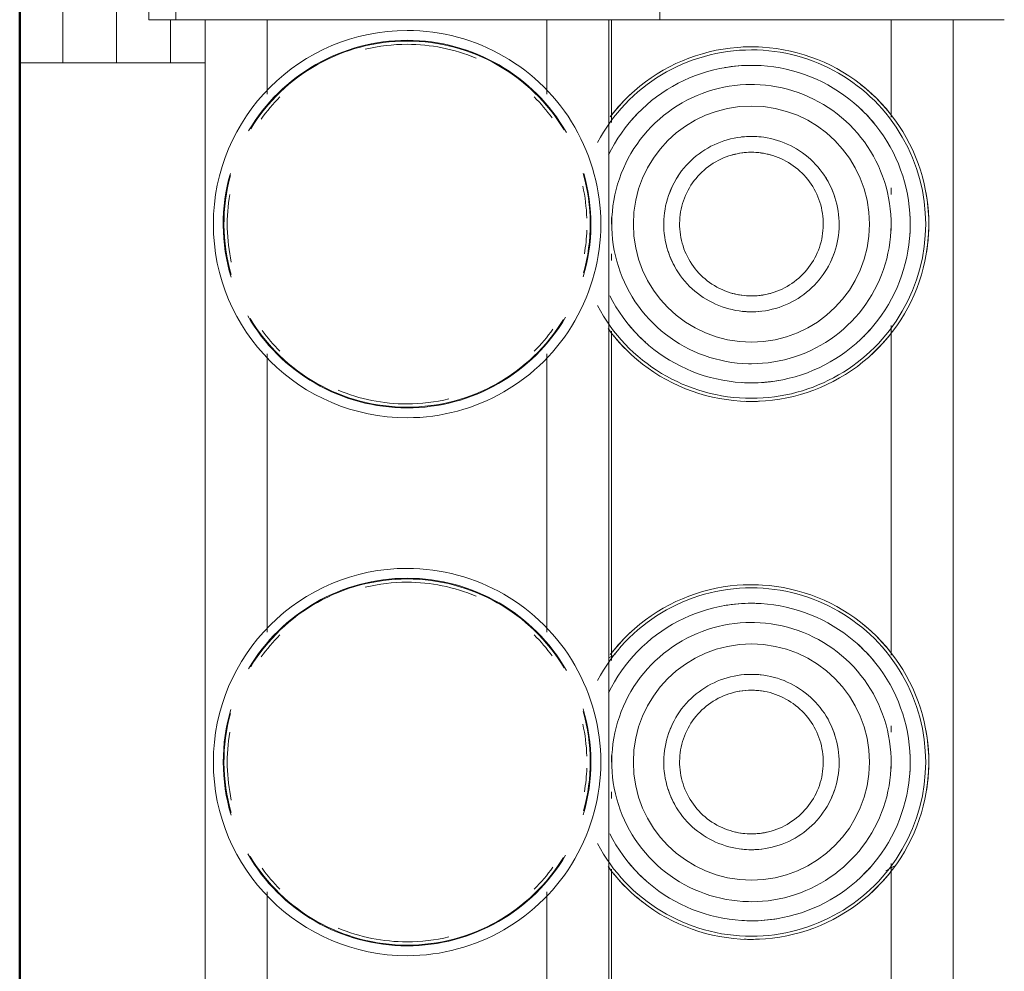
# Model space of a CAD drawing. Header units: millimetres. Extents: x 24644 to 52152, y 2709 to 38988.
# Tile 73 of 80: x 34063 to 34155, y 38002 to 38090. Entities that reach past the tile are written whole.
import ezdxf

# ---------------------------------------------------------------- set-up
doc = ezdxf.new("R2010")
doc.units = ezdxf.units.MM
doc.linetypes.add('ADSK_Скрыто', pattern=[300, 150, -150])
for name, color, linetype, lineweight in [('A-DETL-____-HDLN', 90, 'ADSK_Скрыто', 9), ('A-WALL-____-MCUT', 113, 'Continuous', 50), ('A-WALL-____-OTLN', 113, 'Continuous', 20), ('M-EQPM-____-OTLN', 50, 'Continuous', 20)]:
    doc.layers.add(name, color=color, linetype=linetype, lineweight=lineweight)

# ---------------------------------------------------------------- blocks, each defined once
blk = doc.blocks.new('Прямая форма - V line-610129-В_Этаж 01_Вентиляция')
at = {"layer": 'A-WALL-____-MCUT', "color": 253}
blk.add_line((779.947, 200), (0, 200), dxfattribs=at)
blk = doc.blocks.new('Прямая форма - SW - 004-610130-В_Этаж 01_Вентиляция')
blk.add_blockref('Прямая форма - V line-610129-В_Этаж 01_Вентиляция', (0, 0))
blk = doc.blocks.new('V line_ifc_RVT-1-В_Этаж 01_Вентиляция')
at = {"layer": 'A-WALL-____-OTLN', "color": 9, "lineweight": 20, "rotation": 270}
blk.add_blockref('Прямая форма - SW - 004-610130-В_Этаж 01_Вентиляция', (33863.24, 38587.582), dxfattribs=at)
blk = doc.blocks.new('ADSK_Коллектор с регулирующими клапанами и расходомерами - N5-1658361-В_Этаж 01_Вентиляция')
at = {"layer": 'M-EQPM-____-OTLN'}
for p, q in [((62, 85), (62, 91.5)), ((250, 86.75), (62, 86.75)), ((62, 85), (62, 59.5)), ((71.058, 81), (62, 81)), ((78.238, 81), (77.62, 81)), ((81.608, 81), (81, 81)), ((121.058, 81), (90.438, 81)), ((128.238, 81), (127.62, 81)), ((131.608, 81), (131, 81)), ((171.058, 81), (140.438, 81)), ((141.104, 80.5), (140.669, 81.253)), ((62, 59.5), (50, 59.5)), ((62, 53), (62, 59.5)), ((62, 55), (71.564, 55)), ((80.392, 55), (81, 55)), ((83.762, 55), (84.38, 55)), ((90.942, 55), (121.564, 55)), ((120.97, 55.373), (121.329, 54.75)), ((130.392, 55), (131, 55)), ((133.762, 55), (134.38, 55)), ((140.942, 55), (171.564, 55)), ((250, 54.75), (62, 54.75)), ((62, 53), (62, 18.5)), ((68.929, 49), (62, 49)), ((118.929, 49), (93.071, 49)), ((168.929, 49), (143.071, 49)), ((62, 23), (68.929, 23)), ((93.071, 23), (118.929, 23)), ((143.071, 23), (168.929, 23)), ((62, 18.5), (62, 14.5)), ((62, 17.25), (250, 17.25)), ((66, 17.25), (66, 14)), ((62, 14.5), (50, 14.5)), ((62, 14.5), (62, 12)), ((66, 14), (62, 14)), ((66, 11.657), (66, 14)), ((50, 12), (62, 12)), ((66, 11.657), (66, 10.172)), ((66, 10.172), (66, 9)), ((66, 9), (46, 9)), ((66, 6.657), (66, 9)), ((66, 6.657), (66, 5.172)), ((66, 5.172), (66, 4)), ((66, 4), (56, 4)), ((66, 0), (66, 4)), ((56, 0), (66, 0))]:
    blk.add_line(p, q, dxfattribs=at)
at = {"layer": 'M-EQPM-____-OTLN', "flags": 128}
for points in [[(97.483, 68), (97.47, 68.659), (97.43, 69.317), (97.364, 69.973), (97.272, 70.626), (97.154, 71.275), (97.011, 71.918), (96.841, 72.555), (96.646, 73.185), (96.426, 73.807), (96.182, 74.419), (95.913, 75.021), (95.62, 75.611), (95.304, 76.19), (94.965, 76.756), (94.604, 77.307), (94.221, 77.844), (93.817, 78.364), (93.392, 78.869), (92.947, 79.355), (92.484, 79.824), (92.002, 80.274), (91.502, 80.704), (90.986, 81.114), (90.453, 81.503), (89.906, 81.87), (89.344, 82.215), (88.769, 82.537), (88.181, 82.836), (87.582, 83.112), (86.973, 83.363), (86.354, 83.589), (85.726, 83.791), (85.091, 83.967), (84.449, 84.118), (83.802, 84.243), (83.15, 84.342), (82.495, 84.415), (81.837, 84.462), (81.178, 84.482), (80.519, 84.476), (79.86, 84.443), (79.204, 84.385), (78.55, 84.3), (77.9, 84.189), (77.255, 84.052), (76.616, 83.889), (75.984, 83.701), (75.36, 83.488), (74.746, 83.25), (74.141, 82.988), (73.547, 82.702), (72.965, 82.392), (72.396, 82.059), (71.84, 81.704), (71.3, 81.326), (70.775, 80.928), (70.266, 80.509), (69.774, 80.069), (69.301, 79.611), (68.846, 79.134), (68.41, 78.639), (67.995, 78.127), (67.6, 77.599), (67.227, 77.055), (66.876, 76.497), (66.547, 75.925), (66.242, 75.341), (65.96, 74.745), (65.703, 74.138), (65.469, 73.522), (65.261, 72.896), (65.078, 72.263), (64.92, 71.623), (64.788, 70.977), (64.682, 70.326), (64.602, 69.672), (64.548, 69.015), (64.521, 68.356), (64.517, 68)], [(147.483, 68), (147.47, 68.659), (147.43, 69.317), (147.364, 69.973), (147.272, 70.626), (147.154, 71.275), (147.011, 71.918), (146.841, 72.555), (146.646, 73.185), (146.426, 73.807), (146.182, 74.419), (145.913, 75.021), (145.62, 75.611), (145.304, 76.19), (144.965, 76.756), (144.604, 77.307), (144.221, 77.844), (143.817, 78.364), (143.392, 78.869), (142.947, 79.355), (142.484, 79.824), (142.002, 80.274), (141.502, 80.704), (140.986, 81.114), (140.453, 81.503), (139.906, 81.87), (139.344, 82.215), (138.769, 82.537), (138.181, 82.836), (137.582, 83.112), (136.973, 83.363), (136.354, 83.589), (135.726, 83.791), (135.091, 83.967), (134.449, 84.118), (133.802, 84.243), (133.15, 84.342), (132.495, 84.415), (131.837, 84.462), (131.178, 84.482), (130.519, 84.476), (129.86, 84.443), (129.204, 84.385), (128.55, 84.3), (127.9, 84.189), (127.255, 84.052), (126.616, 83.889), (125.984, 83.701), (125.36, 83.488), (124.746, 83.25), (124.141, 82.988), (123.547, 82.702), (122.965, 82.392), (122.396, 82.059), (121.84, 81.704), (121.3, 81.326), (120.775, 80.928), (120.266, 80.509), (119.774, 80.069), (119.301, 79.611), (118.846, 79.134), (118.41, 78.639), (117.995, 78.127), (117.6, 77.599), (117.227, 77.055), (116.876, 76.497), (116.547, 75.925), (116.242, 75.341), (115.96, 74.745), (115.703, 74.138), (115.469, 73.522), (115.261, 72.896), (115.078, 72.263), (114.92, 71.623), (114.788, 70.977), (114.682, 70.326), (114.602, 69.672), (114.548, 69.015), (114.521, 68.356), (114.517, 68)], [(95.756, 68), (95.744, 68.59), (95.709, 69.179), (95.65, 69.766), (95.567, 70.351), (95.462, 70.932), (95.333, 71.507), (95.181, 72.078), (95.007, 72.642), (94.81, 73.198), (94.591, 73.746), (94.35, 74.285), (94.088, 74.814), (93.805, 75.332), (93.502, 75.838), (93.178, 76.332), (92.835, 76.812), (92.474, 77.278), (92.093, 77.73), (91.695, 78.166), (91.28, 78.585), (90.849, 78.988), (90.402, 79.373), (89.939, 79.74), (89.463, 80.088), (88.973, 80.416), (88.47, 80.725), (87.955, 81.014), (87.429, 81.282), (86.893, 81.528), (86.347, 81.753), (85.793, 81.956), (85.231, 82.136), (84.662, 82.294), (84.087, 82.429), (83.508, 82.541), (82.924, 82.63), (82.338, 82.695), (81.749, 82.737), (81.159, 82.755), (80.569, 82.749), (79.98, 82.72), (79.392, 82.668), (78.807, 82.592), (78.225, 82.492), (77.647, 82.37), (77.076, 82.224), (76.51, 82.056), (75.951, 81.865), (75.401, 81.652), (74.859, 81.417), (74.328, 81.161), (73.807, 80.884), (73.297, 80.586), (72.8, 80.268), (72.316, 79.93), (71.846, 79.573), (71.391, 79.198), (70.951, 78.805), (70.527, 78.394), (70.119, 77.967), (69.729, 77.524), (69.358, 77.066), (69.004, 76.593), (68.67, 76.106), (68.356, 75.607), (68.062, 75.095), (67.789, 74.572), (67.536, 74.038), (67.306, 73.495), (67.097, 72.943), (66.91, 72.383), (66.746, 71.816), (66.605, 71.243), (66.487, 70.665), (66.392, 70.082), (66.32, 69.496), (66.272, 68.908), (66.248, 68.319), (66.244, 68)], [(145.756, 68), (145.744, 68.59), (145.709, 69.179), (145.65, 69.766), (145.567, 70.351), (145.462, 70.932), (145.333, 71.507), (145.181, 72.078), (145.007, 72.642), (144.81, 73.198), (144.591, 73.746), (144.35, 74.285), (144.088, 74.814), (143.805, 75.332), (143.502, 75.838), (143.178, 76.332), (142.835, 76.812), (142.474, 77.278), (142.093, 77.73), (141.695, 78.166), (141.28, 78.585), (140.849, 78.988), (140.402, 79.373), (139.939, 79.74), (139.463, 80.088), (138.973, 80.416), (138.47, 80.725), (137.955, 81.014), (137.429, 81.282), (136.893, 81.528), (136.347, 81.753), (135.793, 81.956), (135.231, 82.136), (134.662, 82.294), (134.087, 82.429), (133.508, 82.541), (132.924, 82.63), (132.338, 82.695), (131.749, 82.737), (131.159, 82.755), (130.569, 82.749), (129.98, 82.72), (129.392, 82.668), (128.807, 82.592), (128.225, 82.492), (127.647, 82.37), (127.076, 82.224), (126.51, 82.056), (125.951, 81.865), (125.401, 81.652), (124.859, 81.417), (124.328, 81.161), (123.807, 80.884), (123.297, 80.586), (122.8, 80.268), (122.316, 79.93), (121.846, 79.573), (121.391, 79.198), (120.951, 78.805), (120.527, 78.394), (120.119, 77.967), (119.729, 77.524), (119.358, 77.066), (119.004, 76.593), (118.67, 76.106), (118.356, 75.607), (118.062, 75.095), (117.789, 74.572), (117.536, 74.038), (117.306, 73.495), (117.097, 72.943), (116.91, 72.383), (116.746, 71.816), (116.605, 71.243), (116.487, 70.665), (116.392, 70.082), (116.32, 69.496), (116.272, 68.908), (116.248, 68.319), (116.244, 68)], [(93.978, 68), (93.968, 68.519), (93.937, 69.037), (93.885, 69.554), (93.813, 70.068), (93.72, 70.578), (93.606, 71.085), (93.473, 71.587), (93.32, 72.083), (93.146, 72.572), (92.954, 73.054), (92.742, 73.528), (92.512, 73.993), (92.263, 74.449), (91.996, 74.894), (91.711, 75.328), (91.41, 75.751), (91.092, 76.161), (90.757, 76.558), (90.407, 76.941), (90.042, 77.31), (89.663, 77.664), (89.269, 78.003), (88.863, 78.326), (88.443, 78.632), (88.012, 78.921), (87.57, 79.193), (87.117, 79.446), (86.654, 79.682), (86.183, 79.899), (85.703, 80.096), (85.215, 80.275), (84.721, 80.433), (84.221, 80.572), (83.716, 80.691), (83.206, 80.79), (82.693, 80.867), (82.177, 80.925), (81.659, 80.962), (81.14, 80.978), (80.621, 80.973), (80.103, 80.947), (79.586, 80.901), (79.071, 80.834), (78.559, 80.747), (78.051, 80.639), (77.548, 80.511), (77.051, 80.363), (76.559, 80.195), (76.075, 80.008), (75.599, 79.801), (75.132, 79.576), (74.673, 79.332), (74.225, 79.07), (73.788, 78.79), (73.362, 78.493), (72.949, 78.179), (72.548, 77.849), (72.161, 77.503), (71.788, 77.142), (71.43, 76.766), (71.087, 76.377), (70.76, 75.974), (70.449, 75.558), (70.155, 75.13), (69.879, 74.69), (69.62, 74.24), (69.38, 73.78), (69.158, 73.311), (68.955, 72.833), (68.772, 72.348), (68.607, 71.855), (68.463, 71.356), (68.339, 70.852), (68.235, 70.344), (68.152, 69.832), (68.089, 69.316), (68.046, 68.799), (68.025, 68.28), (68.022, 68)], [(143.978, 68), (143.968, 68.519), (143.937, 69.037), (143.885, 69.554), (143.813, 70.068), (143.72, 70.578), (143.606, 71.085), (143.473, 71.587), (143.32, 72.083), (143.146, 72.572), (142.954, 73.054), (142.742, 73.528), (142.512, 73.993), (142.263, 74.449), (141.996, 74.894), (141.711, 75.328), (141.41, 75.751), (141.092, 76.161), (140.757, 76.558), (140.407, 76.941), (140.042, 77.31), (139.663, 77.664), (139.269, 78.003), (138.863, 78.326), (138.443, 78.632), (138.012, 78.921), (137.57, 79.193), (137.117, 79.446), (136.654, 79.682), (136.183, 79.899), (135.703, 80.096), (135.215, 80.275), (134.721, 80.433), (134.221, 80.572), (133.716, 80.691), (133.206, 80.79), (132.693, 80.867), (132.177, 80.925), (131.659, 80.962), (131.14, 80.978), (130.621, 80.973), (130.103, 80.947), (129.586, 80.901), (129.071, 80.834), (128.559, 80.747), (128.051, 80.639), (127.548, 80.511), (127.051, 80.363), (126.559, 80.195), (126.075, 80.008), (125.599, 79.801), (125.132, 79.576), (124.673, 79.332), (124.225, 79.07), (123.788, 78.79), (123.362, 78.493), (122.949, 78.179), (122.548, 77.849), (122.161, 77.503), (121.788, 77.142), (121.43, 76.766), (121.087, 76.377), (120.76, 75.974), (120.449, 75.558), (120.155, 75.13), (119.879, 74.69), (119.62, 74.24), (119.38, 73.78), (119.158, 73.311), (118.955, 72.833), (118.772, 72.348), (118.607, 71.855), (118.463, 71.356), (118.339, 70.852), (118.235, 70.344), (118.152, 69.832), (118.089, 69.316), (118.046, 68.799), (118.025, 68.28), (118.022, 68)], [(89.15, 68), (89.143, 68.326), (89.124, 68.651), (89.091, 68.976), (89.046, 69.298), (88.988, 69.619), (88.916, 69.937), (88.833, 70.252), (88.736, 70.564), (88.628, 70.871), (88.507, 71.174), (88.374, 71.471), (88.229, 71.764), (88.073, 72.05), (87.905, 72.329), (87.726, 72.602), (87.537, 72.867), (87.337, 73.125), (87.127, 73.374), (86.907, 73.615), (86.678, 73.846), (86.44, 74.069), (86.193, 74.282), (85.937, 74.484), (85.674, 74.676), (85.403, 74.858), (85.126, 75.029), (84.841, 75.188), (84.551, 75.336), (84.255, 75.472), (83.953, 75.596), (83.647, 75.708), (83.337, 75.808), (83.023, 75.895), (82.705, 75.97), (82.385, 76.031), (82.063, 76.08), (81.739, 76.116), (81.414, 76.139), (81.088, 76.15), (80.762, 76.147), (80.436, 76.13), (80.112, 76.101), (79.788, 76.059), (79.467, 76.005), (79.148, 75.937), (78.832, 75.856), (78.52, 75.763), (78.211, 75.658), (77.907, 75.54), (77.608, 75.411), (77.315, 75.269), (77.027, 75.116), (76.746, 74.951), (76.471, 74.776), (76.204, 74.589), (75.944, 74.392), (75.692, 74.185), (75.449, 73.968), (75.215, 73.741), (74.99, 73.505), (74.775, 73.26), (74.57, 73.007), (74.374, 72.746), (74.19, 72.477), (74.016, 72.201), (73.854, 71.919), (73.703, 71.63), (73.564, 71.335), (73.436, 71.035), (73.321, 70.73), (73.218, 70.421), (73.127, 70.108), (73.049, 69.791), (72.984, 69.472), (72.932, 69.15), (72.892, 68.827), (72.865, 68.502), (72.852, 68.176), (72.85, 68)], [(139.15, 68), (139.143, 68.326), (139.124, 68.651), (139.091, 68.976), (139.046, 69.298), (138.988, 69.619), (138.916, 69.937), (138.833, 70.252), (138.736, 70.564), (138.628, 70.871), (138.507, 71.174), (138.374, 71.471), (138.229, 71.764), (138.073, 72.05), (137.905, 72.329), (137.726, 72.602), (137.537, 72.867), (137.337, 73.125), (137.127, 73.374), (136.907, 73.615), (136.678, 73.846), (136.44, 74.069), (136.193, 74.282), (135.937, 74.484), (135.674, 74.676), (135.403, 74.858), (135.126, 75.029), (134.841, 75.188), (134.551, 75.336), (134.255, 75.472), (133.953, 75.596), (133.647, 75.708), (133.337, 75.808), (133.023, 75.895), (132.705, 75.97), (132.385, 76.031), (132.063, 76.08), (131.739, 76.116), (131.414, 76.139), (131.088, 76.15), (130.762, 76.147), (130.436, 76.13), (130.112, 76.101), (129.788, 76.059), (129.467, 76.005), (129.148, 75.937), (128.832, 75.856), (128.52, 75.763), (128.211, 75.658), (127.907, 75.54), (127.608, 75.411), (127.315, 75.269), (127.027, 75.116), (126.746, 74.951), (126.471, 74.776), (126.204, 74.589), (125.944, 74.392), (125.692, 74.185), (125.449, 73.968), (125.215, 73.741), (124.99, 73.505), (124.775, 73.26), (124.57, 73.007), (124.374, 72.746), (124.19, 72.477), (124.016, 72.201), (123.854, 71.919), (123.703, 71.63), (123.564, 71.335), (123.436, 71.035), (123.321, 70.73), (123.218, 70.421), (123.127, 70.108), (123.049, 69.791), (122.984, 69.472), (122.932, 69.15), (122.892, 68.827), (122.865, 68.502), (122.852, 68.176), (122.85, 68)], [(87.676, 68), (87.671, 68.267), (87.655, 68.534), (87.628, 68.799), (87.591, 69.064), (87.543, 69.326), (87.485, 69.587), (87.416, 69.845), (87.337, 70.1), (87.248, 70.352), (87.149, 70.6), (87.04, 70.844), (86.922, 71.083), (86.794, 71.317), (86.656, 71.546), (86.51, 71.77), (86.355, 71.987), (86.191, 72.198), (86.019, 72.402), (85.839, 72.599), (85.651, 72.789), (85.456, 72.971), (85.254, 73.145), (85.044, 73.311), (84.829, 73.469), (84.607, 73.618), (84.38, 73.757), (84.147, 73.888), (83.909, 74.009), (83.666, 74.121), (83.419, 74.222), (83.168, 74.314), (82.914, 74.396), (82.657, 74.467), (82.397, 74.528), (82.135, 74.579), (81.871, 74.619), (81.605, 74.649), (81.339, 74.667), (81.072, 74.676), (80.805, 74.673), (80.538, 74.66), (80.272, 74.636), (80.008, 74.602), (79.744, 74.557), (79.483, 74.501), (79.224, 74.436), (78.968, 74.359), (78.716, 74.273), (78.467, 74.177), (78.222, 74.07), (77.981, 73.955), (77.746, 73.829), (77.515, 73.694), (77.29, 73.55), (77.071, 73.398), (76.858, 73.236), (76.652, 73.066), (76.453, 72.888), (76.261, 72.703), (76.077, 72.509), (75.901, 72.309), (75.733, 72.102), (75.573, 71.888), (75.422, 71.667), (75.279, 71.441), (75.146, 71.21), (75.023, 70.973), (74.909, 70.732), (74.804, 70.486), (74.71, 70.236), (74.625, 69.983), (74.551, 69.727), (74.487, 69.467), (74.434, 69.206), (74.391, 68.942), (74.358, 68.677), (74.337, 68.411), (74.326, 68.144), (74.324, 68)], [(137.676, 68), (137.671, 68.267), (137.655, 68.534), (137.628, 68.799), (137.591, 69.064), (137.543, 69.326), (137.485, 69.587), (137.416, 69.845), (137.337, 70.1), (137.248, 70.352), (137.149, 70.6), (137.04, 70.844), (136.922, 71.083), (136.794, 71.317), (136.656, 71.546), (136.51, 71.77), (136.355, 71.987), (136.191, 72.198), (136.019, 72.402), (135.839, 72.599), (135.651, 72.789), (135.456, 72.971), (135.254, 73.145), (135.044, 73.311), (134.829, 73.469), (134.607, 73.618), (134.38, 73.757), (134.147, 73.888), (133.909, 74.009), (133.666, 74.121), (133.419, 74.222), (133.168, 74.314), (132.914, 74.396), (132.657, 74.467), (132.397, 74.528), (132.135, 74.579), (131.871, 74.619), (131.605, 74.649), (131.339, 74.667), (131.072, 74.676), (130.805, 74.673), (130.538, 74.66), (130.272, 74.636), (130.008, 74.602), (129.744, 74.557), (129.483, 74.501), (129.224, 74.436), (128.968, 74.359), (128.716, 74.273), (128.467, 74.177), (128.222, 74.07), (127.981, 73.955), (127.746, 73.829), (127.515, 73.694), (127.29, 73.55), (127.071, 73.398), (126.858, 73.236), (126.652, 73.066), (126.453, 72.888), (126.261, 72.703), (126.077, 72.509), (125.901, 72.309), (125.733, 72.102), (125.573, 71.888), (125.422, 71.667), (125.279, 71.441), (125.146, 71.21), (125.023, 70.973), (124.909, 70.732), (124.804, 70.486), (124.71, 70.236), (124.625, 69.983), (124.551, 69.727), (124.487, 69.467), (124.434, 69.206), (124.391, 68.942), (124.358, 68.677), (124.337, 68.411), (124.326, 68.144), (124.324, 68)], [(64.517, 68), (64.53, 67.341), (64.57, 66.683), (64.636, 66.027), (64.728, 65.374), (64.846, 64.725), (64.989, 64.082), (65.159, 63.445), (65.354, 62.815), (65.574, 62.193), (65.818, 61.581), (66.087, 60.979), (66.38, 60.389), (66.696, 59.81), (67.035, 59.244), (67.396, 58.693), (67.779, 58.156), (68.183, 57.636), (68.608, 57.131), (69.053, 56.645), (69.516, 56.176), (69.998, 55.726), (70.498, 55.296), (71.014, 54.886)], [(66.244, 68), (66.256, 67.41), (66.291, 66.821), (66.35, 66.234), (66.433, 65.649), (66.538, 65.068), (66.667, 64.493), (66.819, 63.922), (66.993, 63.358), (67.19, 62.802), (67.409, 62.254), (67.65, 61.715), (67.912, 61.186), (68.195, 60.668), (68.498, 60.162), (68.822, 59.668), (69.165, 59.188), (69.526, 58.722), (69.907, 58.27), (70.305, 57.834), (70.72, 57.415), (71.151, 57.012), (71.598, 56.627), (72.061, 56.26), (72.537, 55.912), (73.027, 55.584), (73.53, 55.275), (74.045, 54.986), (74.571, 54.718)], [(68.022, 68), (68.032, 67.481), (68.063, 66.963), (68.115, 66.446), (68.187, 65.932), (68.28, 65.422), (68.394, 64.915), (68.527, 64.413), (68.68, 63.917), (68.854, 63.428), (69.046, 62.946), (69.258, 62.472), (69.488, 62.007), (69.737, 61.551), (70.004, 61.106), (70.289, 60.672), (70.59, 60.249), (70.908, 59.839), (71.243, 59.442), (71.593, 59.059), (71.958, 58.69), (72.337, 58.336), (72.731, 57.997), (73.137, 57.674), (73.557, 57.368), (73.988, 57.079), (74.43, 56.807), (74.883, 56.554), (75.346, 56.318), (75.817, 56.101), (76.297, 55.904), (76.785, 55.725), (77.279, 55.567), (77.779, 55.428), (78.284, 55.309), (78.794, 55.21), (79.307, 55.133), (79.823, 55.075), (80.341, 55.038), (80.86, 55.022), (81.379, 55.027), (81.897, 55.053), (82.414, 55.099), (82.929, 55.166), (83.441, 55.253), (83.949, 55.361), (84.452, 55.489), (84.949, 55.637), (85.441, 55.805), (85.925, 55.992), (86.401, 56.199), (86.868, 56.424), (87.327, 56.668), (87.775, 56.93), (88.212, 57.21), (88.638, 57.507), (89.051, 57.821), (89.452, 58.151), (89.839, 58.497), (90.212, 58.858), (90.57, 59.234), (90.913, 59.623), (91.24, 60.026), (91.551, 60.442), (91.845, 60.87), (92.121, 61.31), (92.38, 61.76), (92.62, 62.22), (92.842, 62.689), (93.045, 63.167), (93.228, 63.652), (93.393, 64.145), (93.537, 64.644), (93.661, 65.148), (93.765, 65.656), (93.848, 66.168), (93.911, 66.684), (93.954, 67.201), (93.975, 67.72), (93.978, 68)], [(72.85, 68), (72.857, 67.674), (72.876, 67.349), (72.909, 67.024), (72.954, 66.702), (73.012, 66.381), (73.084, 66.063), (73.167, 65.748), (73.264, 65.436), (73.372, 65.129), (73.493, 64.826), (73.626, 64.529), (73.771, 64.236), (73.927, 63.95), (74.095, 63.671), (74.274, 63.398), (74.463, 63.133), (74.663, 62.875), (74.873, 62.626), (75.093, 62.385), (75.322, 62.154), (75.56, 61.931), (75.807, 61.718), (76.063, 61.516), (76.326, 61.324), (76.597, 61.142), (76.874, 60.971), (77.159, 60.812), (77.449, 60.664), (77.745, 60.528), (78.047, 60.404), (78.353, 60.292), (78.663, 60.192), (78.977, 60.105), (79.295, 60.03), (79.615, 59.969), (79.937, 59.92), (80.261, 59.884), (80.586, 59.861), (80.912, 59.85), (81.238, 59.853), (81.564, 59.87), (81.888, 59.899), (82.212, 59.941), (82.533, 59.995), (82.852, 60.063), (83.168, 60.144), (83.48, 60.237), (83.789, 60.342), (84.093, 60.46), (84.392, 60.589), (84.685, 60.731), (84.973, 60.884), (85.254, 61.049), (85.529, 61.224), (85.796, 61.411), (86.056, 61.608), (86.308, 61.815), (86.551, 62.032), (86.785, 62.259), (87.01, 62.495), (87.225, 62.74), (87.43, 62.993), (87.626, 63.254), (87.81, 63.523), (87.984, 63.799), (88.146, 64.081), (88.297, 64.37), (88.436, 64.665), (88.564, 64.965), (88.679, 65.27), (88.782, 65.579), (88.873, 65.892), (88.951, 66.209), (89.016, 66.528), (89.068, 66.85), (89.108, 67.173), (89.135, 67.498), (89.148, 67.824), (89.15, 68)], [(74.324, 68), (74.329, 67.733), (74.345, 67.466), (74.372, 67.201), (74.409, 66.936), (74.457, 66.674), (74.515, 66.413), (74.584, 66.155), (74.663, 65.9), (74.752, 65.648), (74.851, 65.4), (74.96, 65.156), (75.078, 64.917), (75.206, 64.683), (75.344, 64.454), (75.49, 64.23), (75.645, 64.013), (75.809, 63.802), (75.981, 63.598), (76.161, 63.401), (76.349, 63.211), (76.544, 63.029), (76.746, 62.855), (76.956, 62.689), (77.171, 62.531), (77.393, 62.382), (77.62, 62.243), (77.853, 62.112), (78.091, 61.991), (78.334, 61.879), (78.581, 61.778), (78.832, 61.686), (79.086, 61.604), (79.343, 61.533), (79.603, 61.472), (79.865, 61.421), (80.129, 61.381), (80.395, 61.351), (80.661, 61.333), (80.928, 61.324), (81.195, 61.327), (81.462, 61.34), (81.728, 61.364), (81.992, 61.398), (82.256, 61.443), (82.517, 61.499), (82.776, 61.564), (83.032, 61.641), (83.284, 61.727), (83.533, 61.823), (83.778, 61.93), (84.019, 62.045), (84.254, 62.171), (84.485, 62.306), (84.71, 62.45), (84.929, 62.602), (85.142, 62.764), (85.348, 62.934), (85.547, 63.112), (85.739, 63.297), (85.923, 63.491), (86.099, 63.691), (86.267, 63.898), (86.427, 64.112), (86.578, 64.333), (86.721, 64.559), (86.854, 64.79), (86.977, 65.027), (87.091, 65.268), (87.196, 65.514), (87.29, 65.764), (87.375, 66.017), (87.449, 66.273), (87.513, 66.533), (87.566, 66.794), (87.609, 67.058), (87.642, 67.323), (87.663, 67.589), (87.674, 67.856), (87.676, 68)], [(87.672, 54.839), (88.193, 55.116), (88.703, 55.414), (89.2, 55.732), (89.684, 56.07), (90.154, 56.427), (90.609, 56.802), (91.049, 57.195), (91.473, 57.606), (91.881, 58.033), (92.271, 58.476), (92.642, 58.934), (92.996, 59.407), (93.33, 59.894), (93.644, 60.393), (93.938, 60.905), (94.211, 61.428), (94.464, 61.962), (94.694, 62.505), (94.903, 63.057), (95.09, 63.617), (95.254, 64.184), (95.395, 64.757), (95.513, 65.335), (95.608, 65.918), (95.68, 66.504), (95.728, 67.092), (95.752, 67.681), (95.756, 68)], [(90.7, 54.674), (91.225, 55.072), (91.734, 55.491), (92.226, 55.931), (92.699, 56.389), (93.154, 56.866), (93.59, 57.361), (94.005, 57.873), (94.4, 58.401), (94.773, 58.945), (95.124, 59.503), (95.453, 60.075), (95.758, 60.659), (96.04, 61.255), (96.297, 61.862), (96.531, 62.478), (96.739, 63.104), (96.922, 63.737), (97.08, 64.377), (97.212, 65.023), (97.318, 65.674), (97.398, 66.328), (97.452, 66.985), (97.479, 67.644), (97.483, 68)], [(114.517, 68), (114.53, 67.341), (114.57, 66.683), (114.636, 66.027), (114.728, 65.374), (114.846, 64.725), (114.989, 64.082), (115.159, 63.445), (115.354, 62.815), (115.574, 62.193), (115.818, 61.581), (116.087, 60.979), (116.38, 60.389), (116.696, 59.81), (117.035, 59.244), (117.396, 58.693), (117.779, 58.156), (118.183, 57.636), (118.608, 57.131), (119.053, 56.645), (119.516, 56.176), (119.998, 55.726), (120.498, 55.296), (121.014, 54.886)], [(116.244, 68), (116.256, 67.41), (116.291, 66.821), (116.35, 66.234), (116.433, 65.649), (116.538, 65.068), (116.667, 64.493), (116.819, 63.922), (116.993, 63.358), (117.19, 62.802), (117.409, 62.254), (117.65, 61.715), (117.912, 61.186), (118.195, 60.668), (118.498, 60.162), (118.822, 59.668), (119.165, 59.188), (119.526, 58.722), (119.907, 58.27), (120.305, 57.834), (120.72, 57.415), (121.151, 57.012), (121.598, 56.627), (122.061, 56.26), (122.537, 55.912), (123.027, 55.584), (123.53, 55.275), (124.045, 54.986), (124.571, 54.718)], [(118.022, 68), (118.032, 67.481), (118.063, 66.963), (118.115, 66.446), (118.187, 65.932), (118.28, 65.422), (118.394, 64.915), (118.527, 64.413), (118.68, 63.917), (118.854, 63.428), (119.046, 62.946), (119.258, 62.472), (119.488, 62.007), (119.737, 61.551), (120.004, 61.106), (120.289, 60.672), (120.59, 60.249), (120.908, 59.839), (121.243, 59.442), (121.593, 59.059), (121.958, 58.69), (122.337, 58.336), (122.731, 57.997), (123.137, 57.674), (123.557, 57.368), (123.988, 57.079), (124.43, 56.807), (124.883, 56.554), (125.346, 56.318), (125.817, 56.101), (126.297, 55.904), (126.785, 55.725), (127.279, 55.567), (127.779, 55.428), (128.284, 55.309), (128.794, 55.21), (129.307, 55.133), (129.823, 55.075), (130.341, 55.038), (130.86, 55.022), (131.379, 55.027), (131.897, 55.053), (132.414, 55.099), (132.929, 55.166), (133.441, 55.253), (133.949, 55.361), (134.452, 55.489), (134.949, 55.637), (135.441, 55.805), (135.925, 55.992), (136.401, 56.199), (136.868, 56.424), (137.327, 56.668), (137.775, 56.93), (138.212, 57.21), (138.638, 57.507), (139.051, 57.821), (139.452, 58.151), (139.839, 58.497), (140.212, 58.858), (140.57, 59.234), (140.913, 59.623), (141.24, 60.026), (141.551, 60.442), (141.845, 60.87), (142.121, 61.31), (142.38, 61.76), (142.62, 62.22), (142.842, 62.689), (143.045, 63.167), (143.228, 63.652), (143.393, 64.145), (143.537, 64.644), (143.661, 65.148), (143.765, 65.656), (143.848, 66.168), (143.911, 66.684), (143.954, 67.201), (143.975, 67.72), (143.978, 68)], [(122.85, 68), (122.857, 67.674), (122.876, 67.349), (122.909, 67.024), (122.954, 66.702), (123.012, 66.381), (123.084, 66.063), (123.167, 65.748), (123.264, 65.436), (123.372, 65.129), (123.493, 64.826), (123.626, 64.529), (123.771, 64.236), (123.927, 63.95), (124.095, 63.671), (124.274, 63.398), (124.463, 63.133), (124.663, 62.875), (124.873, 62.626), (125.093, 62.385), (125.322, 62.154), (125.56, 61.931), (125.807, 61.718), (126.063, 61.516), (126.326, 61.324), (126.597, 61.142), (126.874, 60.971), (127.159, 60.812), (127.449, 60.664), (127.745, 60.528), (128.047, 60.404), (128.353, 60.292), (128.663, 60.192), (128.977, 60.105), (129.295, 60.03), (129.615, 59.969), (129.937, 59.92), (130.261, 59.884), (130.586, 59.861), (130.912, 59.85), (131.238, 59.853), (131.564, 59.87), (131.888, 59.899), (132.212, 59.941), (132.533, 59.995), (132.852, 60.063), (133.168, 60.144), (133.48, 60.237), (133.789, 60.342), (134.093, 60.46), (134.392, 60.589), (134.685, 60.731), (134.973, 60.884), (135.254, 61.049), (135.529, 61.224), (135.796, 61.411), (136.056, 61.608), (136.308, 61.815), (136.551, 62.032), (136.785, 62.259), (137.01, 62.495), (137.225, 62.74), (137.43, 62.993), (137.626, 63.254), (137.81, 63.523), (137.984, 63.799), (138.146, 64.081), (138.297, 64.37), (138.436, 64.665), (138.564, 64.965), (138.679, 65.27), (138.782, 65.579), (138.873, 65.892), (138.951, 66.209), (139.016, 66.528), (139.068, 66.85), (139.108, 67.173), (139.135, 67.498), (139.148, 67.824), (139.15, 68)], [(124.324, 68), (124.329, 67.733), (124.345, 67.466), (124.372, 67.201), (124.409, 66.936), (124.457, 66.674), (124.515, 66.413), (124.584, 66.155), (124.663, 65.9), (124.752, 65.648), (124.851, 65.4), (124.96, 65.156), (125.078, 64.917), (125.206, 64.683), (125.344, 64.454), (125.49, 64.23), (125.645, 64.013), (125.809, 63.802), (125.981, 63.598), (126.161, 63.401), (126.349, 63.211), (126.544, 63.029), (126.746, 62.855), (126.956, 62.689), (127.171, 62.531), (127.393, 62.382), (127.62, 62.243), (127.853, 62.112), (128.091, 61.991), (128.334, 61.879), (128.581, 61.778), (128.832, 61.686), (129.086, 61.604), (129.343, 61.533), (129.603, 61.472), (129.865, 61.421), (130.129, 61.381), (130.395, 61.351), (130.661, 61.333), (130.928, 61.324), (131.195, 61.327), (131.462, 61.34), (131.728, 61.364), (131.992, 61.398), (132.256, 61.443), (132.517, 61.499), (132.776, 61.564), (133.032, 61.641), (133.284, 61.727), (133.533, 61.823), (133.778, 61.93), (134.019, 62.045), (134.254, 62.171), (134.485, 62.306), (134.71, 62.45), (134.929, 62.602), (135.142, 62.764), (135.348, 62.934), (135.547, 63.112), (135.739, 63.297), (135.923, 63.491), (136.099, 63.691), (136.267, 63.898), (136.427, 64.112), (136.578, 64.333), (136.721, 64.559), (136.854, 64.79), (136.977, 65.027), (137.091, 65.268), (137.196, 65.514), (137.29, 65.764), (137.375, 66.017), (137.449, 66.273), (137.513, 66.533), (137.566, 66.794), (137.609, 67.058), (137.642, 67.323), (137.663, 67.589), (137.674, 67.856), (137.676, 68)], [(137.672, 54.839), (138.193, 55.116), (138.703, 55.414), (139.2, 55.732), (139.684, 56.07), (140.154, 56.427), (140.609, 56.802), (141.049, 57.195), (141.473, 57.606), (141.881, 58.033), (142.271, 58.476), (142.642, 58.934), (142.996, 59.407), (143.33, 59.894), (143.644, 60.393), (143.938, 60.905), (144.211, 61.428), (144.464, 61.962), (144.694, 62.505), (144.903, 63.057), (145.09, 63.617), (145.254, 64.184), (145.395, 64.757), (145.513, 65.335), (145.608, 65.918), (145.68, 66.504), (145.728, 67.092), (145.752, 67.681), (145.756, 68)], [(140.7, 54.674), (141.225, 55.072), (141.734, 55.491), (142.226, 55.931), (142.699, 56.389), (143.154, 56.866), (143.59, 57.361), (144.005, 57.873), (144.4, 58.401), (144.773, 58.945), (145.124, 59.503), (145.453, 60.075), (145.758, 60.659), (146.04, 61.255), (146.297, 61.862), (146.531, 62.478), (146.739, 63.104), (146.922, 63.737), (147.08, 64.377), (147.212, 65.023), (147.318, 65.674), (147.398, 66.328), (147.452, 66.985), (147.479, 67.644), (147.483, 68)]]:
    blk.add_lwpolyline(points, dxfattribs=at)
at = {"layer": 'M-EQPM-____-OTLN'}
for centre, radius, start, end in [((81, 68), 16.192, 360, 180), ((81, 68), 16.483, 80.75835, 100.47008), ((131, 68), 16.192, 360, 180), ((131, 68), 16.483, 80.75835, 100.47008), ((81, 68), 14.757, 86.41639, 92.84793), ((81, 68), 14.757, 86.40703, 92.84445), ((131, 68), 14.757, 86.41639, 92.84793), ((131, 68), 14.757, 86.40703, 92.84445), ((81, 68), 16.483, 129.05256, 142.00959), ((81, 68), 16.483, 42.70061, 52.23039), ((131, 68), 16.483, 129.05256, 142.00959), ((131, 68), 16.483, 42.70061, 52.23039), ((81, 68), 14.757, 129.44074, 138.1279), ((81, 68), 14.757, 129.43379, 138.12408), ((81, 68), 10.974, 0, 180), ((81, 68), 14.757, 45, 48.5734), ((81, 68), 14.757, 45, 48.56904), ((131, 68), 14.757, 129.44074, 138.1279), ((131, 68), 14.757, 129.43379, 138.12408), ((131, 68), 10.974, 0, 180), ((131, 68), 14.757, 45, 48.5734), ((131, 68), 14.757, 45, 48.56904), ((81, 68), 8.15, 107.95596, 123.24982), ((81, 68), 8.15, 60, 71.66027), ((131, 68), 8.15, 107.95596, 120), ((131, 68), 8.15, 60, 71.66027), ((81, 68), 14.757, 360, 9.70044), ((81, 68), 14.757, 360, 9.69832), ((131, 68), 14.757, 360, 9.70044), ((131, 68), 14.757, 360, 9.69832), ((81, 68), 6.676, 164.57647, 180), ((81, 68), 6.676, 360, 15.42353), ((131, 68), 6.676, 360, 13.87148), ((81, 68), 16.483, 177.67651, 180), ((81, 68), 14.757, 176.62029, 180), ((81, 68), 14.757, 176.62442, 180), ((81, 68), 8.15, 173.60119, 180), ((81, 68), 8.15, 360, 5.9738), ((81, 68), 16.483, 360, 2.64773), ((131, 68), 16.483, 177.67651, 180), ((131, 68), 14.757, 176.62029, 180), ((131, 68), 14.757, 176.62442, 180), ((131, 68), 8.15, 173.60119, 180), ((131, 68), 6.676, 170.28852, 180), ((131, 68), 8.15, 360, 6.39546), ((131, 68), 16.483, 360, 2.64773), ((81, 68), 16.483, 180, 182.64773), ((81, 68), 16.192, 180, 242.08758), ((81, 68), 14.757, 180, 189.70044), ((81, 68), 14.757, 180, 189.69832), ((81, 68), 10.974, 180, 0), ((81, 68), 8.15, 180, 186.39546), ((81, 68), 6.676, 180, 195.42353), ((81, 68), 6.676, 344.57647, 360), ((81, 68), 16.192, 297.91242, 360), ((81, 68), 8.15, 354.02618, 360), ((81, 68), 14.757, 356.62442, 360), ((81, 68), 14.757, 356.62029, 360), ((81, 68), 16.483, 357.67651, 360), ((131, 68), 16.483, 180, 182.64773), ((131, 68), 16.192, 180, 242.08758), ((131, 68), 14.757, 180, 189.70044), ((131, 68), 14.757, 180, 189.69832), ((131, 68), 10.974, 180, 0), ((131, 68), 8.15, 180, 186.39546), ((131, 68), 6.676, 180, 189.71145), ((131, 68), 6.676, 346.12848, 360), ((131, 68), 16.192, 297.91242, 360), ((131, 68), 8.15, 353.60119, 360), ((131, 68), 14.757, 356.62442, 360), ((131, 68), 14.757, 356.62029, 360), ((131, 68), 16.483, 357.67651, 360), ((81, 68), 8.15, 236.75002, 251.66027), ((81, 68), 8.15, 287.95596, 300), ((131, 68), 8.15, 240, 251.66027), ((131, 68), 8.15, 287.95596, 300), ((81, 68), 14.757, 309.43379, 318.12408), ((81, 68), 14.757, 309.44074, 318.1279), ((81, 68), 16.483, 309.05256, 322.00959), ((131, 68), 14.757, 309.43379, 318.12408), ((131, 68), 14.757, 309.44074, 318.1279), ((131, 68), 16.483, 309.05256, 322.00959), ((81, 68), 16.483, 222.70061, 232.23453), ((81, 68), 14.757, 225, 228.5734), ((81, 68), 14.757, 225, 228.56904), ((131, 68), 16.483, 222.70061, 232.23453), ((131, 68), 14.757, 225, 228.5734), ((131, 68), 14.757, 225, 228.56904), ((81, 36), 18, 360, 180), ((131, 36), 18, 360, 180), ((81, 36), 17.084, 73.33823, 106.00234), ((131, 36), 17.084, 73.33823, 106.80841), ((81, 36), 17.018, 74.57897, 106.00521), ((81, 36), 16.711, 91.90732, 102.18931), ((81, 36), 16.711, 80.47358, 88.09267), ((131, 36), 17.018, 74.57897, 106.00521), ((131, 36), 16.711, 91.9077, 102.18931), ((131, 36), 16.711, 80.47358, 88.0923), ((81, 36), 17.084, 119.91774, 180), ((81, 36), 17.018, 121.01314, 180), ((81, 36), 17.084, 360, 59.53495), ((81, 36), 17.018, 360, 58.6128), ((131, 36), 17.084, 119.91774, 180), ((131, 36), 17.018, 121.01314, 180), ((131, 36), 17.084, 360, 59.53495), ((131, 36), 17.018, 360, 58.6128), ((81, 36), 16.711, 126.21726, 135), ((81, 36), 16.711, 45, 54.23178), ((131, 36), 16.711, 126.21726, 135), ((131, 36), 16.711, 45, 54.23178), ((81, 36), 16.711, 157.4248, 180), ((131, 36), 16.711, 157.4248, 180), ((81, 36), 16.711, 360, 13.44584), ((131, 36), 16.711, 360, 13.44584), ((81, 36), 18, 180, 360), ((81, 36), 17.084, 180, 239.53495), ((81, 36), 17.018, 180, 238.6128), ((81, 36), 16.711, 180, 193.44584), ((81, 36), 17.084, 299.91774, 360), ((81, 36), 17.018, 301.01315, 360), ((81, 36), 16.711, 337.42481, 360), ((131, 36), 18, 180, 360), ((131, 36), 17.084, 180, 239.53495), ((131, 36), 17.018, 180, 238.6128), ((131, 36), 16.711, 180, 193.44584), ((131, 36), 17.084, 299.91774, 360), ((131, 36), 17.018, 301.01315, 360), ((131, 36), 16.711, 337.42481, 360), ((81, 36), 16.711, 225, 234.23178), ((81, 36), 16.711, 306.21727, 315), ((131, 36), 16.711, 225, 234.23178), ((131, 36), 16.711, 306.21727, 315), ((81, 36), 17.084, 253.99757, 286.80841), ((81, 36), 17.018, 254.57897, 286.00521), ((81, 36), 16.711, 260.47358, 282.18931), ((131, 36), 17.084, 253.33823, 286.80841), ((131, 36), 17.018, 254.57897, 286.00521), ((131, 36), 16.711, 260.47358, 282.18931)]:
    blk.add_arc(centre, radius, start, end, dxfattribs=at)

msp = doc.modelspace()

# ---------------------------------------------------------------- block references
at = {"lineweight": 9}
msp.add_blockref('V line_ifc_RVT-1-В_Этаж 01_Вентиляция', (0, 0), dxfattribs=at)
at = {"layer": 'A-DETL-____-HDLN', "rotation": 270.0000468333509}
msp.add_blockref('ADSK_Коллектор с регулирующими клапанами и расходомерами - N5-1658361-В_Этаж 01_Вентиляция', (34063.2406, 38152.4726), dxfattribs=at)

doc.saveas('drawing.dxf')
